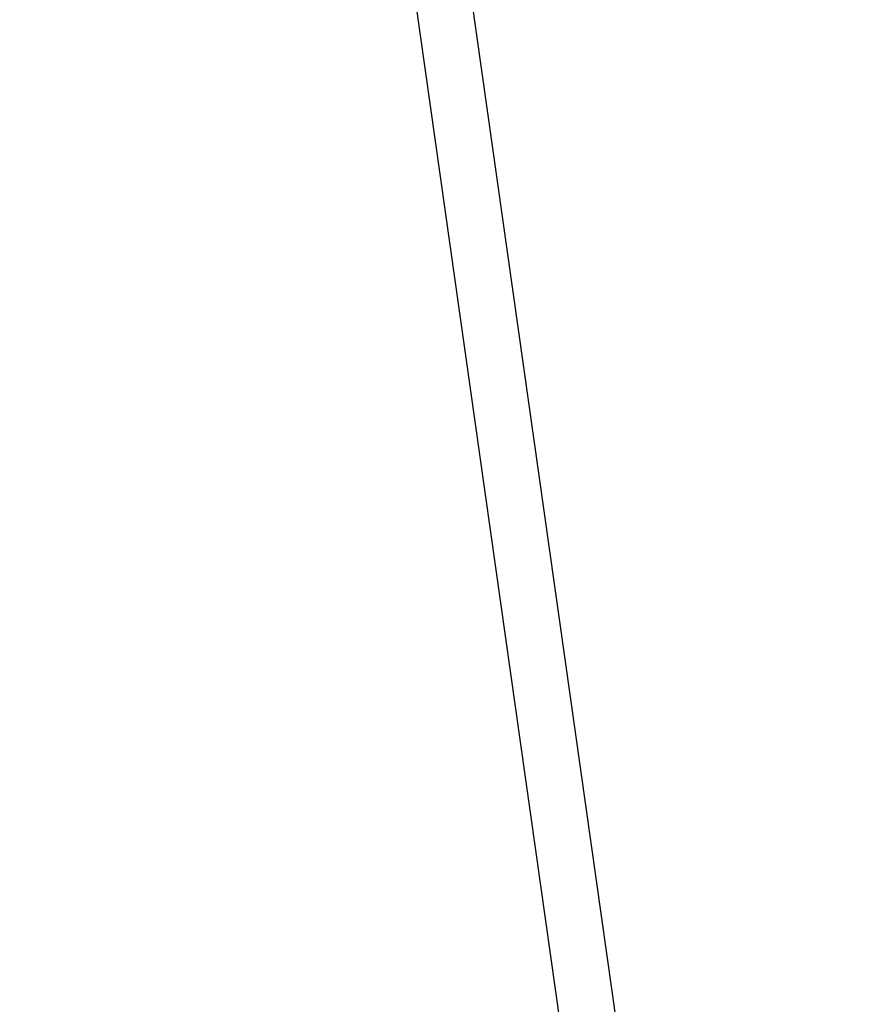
# Model space of a CAD drawing. Extents: x 446388 to 447135, y 445359 to 446567.
# Tile 63 of 80: x 446388 to 446464, y 446143 to 446232. Entities that reach past the tile are written whole.
import ezdxf

# ---------------------------------------------------------------- set-up
doc = ezdxf.new("R2010")
doc.units = 0
doc.header["$LTSCALE"] = 2
doc.header["$MEASUREMENT"] = 0
doc.linetypes.add('AUSGEZOGEN', pattern=[0])
doc.layers.get('0').update_dxf_attribs({"linetype": 'AUSGEZOGEN'})
for name, color, linetype in [('FBRTOP', 250, 'AUSGEZOGEN'), ('Planeinteilung', 250, 'CONTINUOUS'), ('RAHMEN', 7, 'AUSGEZOGEN')]:
    doc.layers.add(name, color=color, linetype=linetype)

# ---------------------------------------------------------------- blocks, each defined once
blk = doc.blocks.new('1135594')
blk.add_line((0, 0), (1135, 0))
at = {"layer": 'RAHMEN'}
blk.add_line((25, 5), (950, 5), dxfattribs=at)

msp = doc.modelspace()

# ---------------------------------------------------------------- linework, layer by layer
at = {"layer": 'FBRTOP'}
for points in [[(446586.887, 446089.829, 0.000001), (446588.957, 446075.27, 0.000001), (446590.43, 446064.906, 0.000008), (446592.183, 446052.577, -0.000007), (446593.936, 446040.247, -0.00042)], [(446541.445, 446410.375, 0.000055), (446543.68, 446394.659, 0.000096), (446544.967, 446385.627, 0.000041), (446546.74, 446373.214, -0.000018), (446548.512, 446360.8, -0.000019), (446550.805, 446344.733, -0.000035), (446552.009, 446336.29, -0.000425), (446553.758, 446323.941, 0.000128), (446555.508, 446311.591, 0.000198), (446557.251, 446299.345, -0.000289), (446558.994, 446287.099, -0.000481), (446560.735, 446274.734, 0.000343), (446562.475, 446262.369, 0.000196), (446564.231, 446249.987, -0.000413), (446565.988, 446237.605, -0.000013), (446566.966, 446230.666, -0.000005), (446569.439, 446213.123, -0.000025), (446571.187, 446200.716, 0.000056), (446572.935, 446188.309, 0.000769), (446574.259, 446179.025, -0.000467), (446576.449, 446163.728, -0.000132), (446578.343, 446150.384, -0.000157), (446579.926, 446139.19, -0.000509)]]:
    msp.add_lwpolyline(points, format="xyb", dxfattribs=at)

# ---------------------------------------------------------------- block references
at = {"layer": 'Planeinteilung', "linetype": 'Continuous', "rotation": 278.0670474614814}
msp.add_blockref('1135594', (446387.842, 446483.194), dxfattribs=at)

doc.saveas('drawing.dxf')
